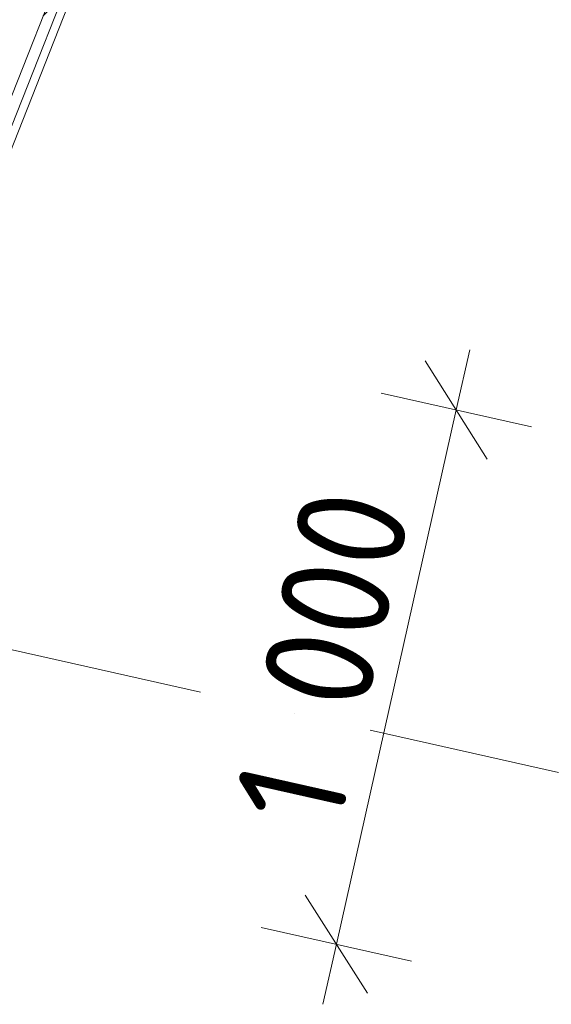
# Model space of a CAD drawing. Header units: millimetres. Extents: x -7213913 to -6930487, y 6129472 to 6353620.
# Tile 160 of 256: x -7186823 to -7185851, y 6166203 to 6168002. Entities that reach past the tile are written whole.
import ezdxf
from ezdxf.enums import TextEntityAlignment as Align

# ---------------------------------------------------------------- set-up
doc = ezdxf.new("R2010")
doc.units = ezdxf.units.MM
doc.header["$MEASUREMENT"] = 0
doc.set_wipeout_variables(frame=1)
doc.linetypes.add('Wipeout_Contour', pattern=[1000, 0, -1000])
doc.linetypes.add('Штрихпунктирная', pattern=[670.277762, 352.777767, -176.388884, 0, -141.111112])
for name, color, linetype in [('АР-Стены_Наружные ВИТРАЖ', 7, 'Continuous'), ('АР-Чертеж-Оси_Осевые размеры.АР', 7, 'Continuous'), ('АР-Чертеж-Размеры.АР', 7, 'Continuous')]:
    doc.layers.add(name, color=color, linetype=linetype)
for name, color, linetype, lineweight in [('АР-Стены_Наружные ВИТРАЖ_Ном._пера__120', 7, 'Continuous', 0), ('АР-Чертеж-Оси_Осевые размеры.АР_Ном._пера__120', 7, 'Continuous', 0), ('АР-Чертеж-Размеры.АР_Ном._пера__1', 7, 'Continuous', 0)]:
    doc.layers.add(name, color=color, linetype=linetype, lineweight=lineweight)
doc.styles.add('РЎР“Р•РќР•Р\xa0Р\x98Р\xa0_РЎРўР\x98Р›Р¬_3', font='GOST_Common.ttf')
doc.styles.add('РЎР“Р•РќР•Р\xa0Р\x98Р\xa0_РЎРўР\x98Р›Р¬_5', font='GOTHIC.TTF')
doc.dimstyles.new('СГЕНЕРИР_СТИЛЬ__5', dxfattribs={"dimtxt": 200, "dimasz": 142.5, "dimexe": 0.18, "dimexo": 0.0625, "dimgap": 0, "dimtad": 1, "dimdec": 0, "dimzin": 0, "dimdsep": 46, "dimtxsty": 'РЎР“Р•РќР•Р\xa0Р\x98Р\xa0_РЎРўР\x98Р›Р¬_3', "dimblk": 'ARROWHEAD_6', "dimblk1": 'ARROWHEAD_6', "dimblk2": 'ARROWHEAD_6', "dimcen": 0.09, "dimse1": 1, "dimse2": 1, "dimclrd": 7, "dimclre": 7, "dimclrt": 7, "dimazin": 0, "dimtfac": 1, "dimtdec": 4, "dimtmove": 0, "dimatfit": 3, "dimfxl": 1, "dimtolj": 1, "dimtzin": 0, "dimarcsym": 0})

# ---------------------------------------------------------------- blocks, each defined once
blk = doc.blocks.new('Навесная Стена_33_1', base_point=(-6566190.3, 6562677.8))
at = {"layer": 'АР-Стены_Наружные ВИТРАЖ_Ном._пера__120', "color": 7, "linetype": 'Continuous', "lineweight": 0, "flags": 128}
blk.add_lwpolyline([(-7186596.9, 6168376.6), (-7186923.3, 6167551.3)], dxfattribs=at)
at = {"color": 254, "linetype": 'Wipeout_Contour', "lineweight": 0, "ltscale": 37882713.34857146}
blk.add_wipeout([(-7186937.3, 6167556.9), (-7186610.8, 6168382.1), (-7186629.4, 6168389.5), (-7186955.9, 6167564.2)], dxfattribs=at).dxf.layer = 'АР-Стены_Наружные ВИТРАЖ'
at = {"layer": 'АР-Стены_Наружные ВИТРАЖ', "linetype": 'Continuous', "lineweight": 0, "true_color": 0x000000}
h = blk.add_hatch(dxfattribs=at)
h.set_pattern_fill('АЛЮМИНИЙ_0001', color=18, style=0, pattern_type=2)
h.set_pattern_definition([(45, (-6566190.34, 6562677.8), (-176.776695, 176.776695), []), (45, (-6566225.7, 6562713.15), (-176.776695, 176.776695), []), (45, (-6566261.05, 6562748.5), (-176.776695, 176.776695), [])])
h.paths.add_polyline_path([(-7186937.3, 6167556.9), (-7186610.8, 6168382.1), (-7186629.4, 6168389.5), (-7186955.9, 6167564.2)])
at = {"layer": 'АР-Стены_Наружные ВИТРАЖ_Ном._пера__120', "color": 7, "linetype": 'Continuous', "lineweight": 0, "flags": 128}
blk.add_lwpolyline([(-7186937.3, 6167556.9), (-7186955.9, 6167564.2), (-7186629.4, 6168389.5), (-7186610.8, 6168382.1)], close=True, dxfattribs=at)
blk = doc.blocks.new('*D931', base_point=(-6566190.3, 6562677.8))
at = {"layer": 'АР-Чертеж-Размеры.АР_Ном._пера__1', "color": 7, "linetype": 'Continuous', "lineweight": 0, "transparency": 16777216}
for p, q in [((-7186000.4, 6167398.7), (-7186025.1, 6167289)), ((-7185968.4, 6167199.3), (-7186081.8, 6167378.6)), ((-7186162.3, 6167319.8), (-7185887.9, 6167258.1)), ((-7186025.1, 6167289), (-7186244.2, 6166313.2)), ((-7186301, 6166402.8), (-7186187.5, 6166223.6)), ((-7186381.4, 6166344), (-7186107, 6166282.4)), ((-7186244.2, 6166313.2), (-7186268.9, 6166203.5))]:
    blk.add_line(p, q, dxfattribs=at)
at = {"layer": 'АР-Чертеж-Размеры.АР_Ном._пера__1', "color": 7, "lineweight": 0, "transparency": 16777216, "insert": (-7186238.9, 6166519.4), "char_height": 200, "attachment_point": 7, "rotation": 77.3417, "style": 'РЎР“Р•РќР•Р\xa0Р\x98Р\xa0_РЎРўР\x98Р›Р¬_3'}
blk.add_mtext('\\A1;{\\pql;\\fGOST Common|b0|i0|c204|p0;\\W1.000000;1\xa0000}', dxfattribs=at)
blk = doc.blocks.new('ARROWHEAD_6')
at = {"color": 0, "linetype": 'Continuous', "lineweight": 0}
for p, q in [((-0.5, -0.5), (0.5, 0.5)), ((0, 0), (-1, 0))]:
    blk.add_line(p, q, dxfattribs=at)
blk = doc.blocks.new('Стандартный Маркер Сетки[186]_1', base_point=(-7210705, 6172211.8))
at = {"layer": 'АР-Чертеж-Оси_Осевые размеры.АР_Ном._пера__120', "color": 7, "linetype": 'Штрихпунктирная', "lineweight": 0}
blk.add_line((-7209729.3, 6171992.7), (-7185628.8, 6166579.8), dxfattribs=at)
at = {"layer": 'АР-Чертеж-Оси_Осевые размеры.АР_Ном._пера__120', "color": 7, "lineweight": 0, "style": 'РЎР“Р•РќР•Р\xa0Р\x98Р\xa0_РЎРўР\x98Р›Р¬_5'}
blk.add_attdef('AC_MarkerText_1', text='', height=350, rotation=347.3417, dxfattribs=at).set_placement((-7211122.9, 6172502.4), align=Align.TOP_CENTER)
blk = doc.blocks.new('Стандартный Маркер Сетки[211]_1', base_point=(-7210705, 6172211.8))
at = {"layer": 'АР-Чертеж-Оси_Осевые размеры.АР_Ном._пера__120', "color": 7, "linetype": 'Штрихпунктирная', "lineweight": 0}
blk.add_line((-7209729.3, 6171992.7), (-7185628.8, 6166579.8), dxfattribs=at)
at = {"layer": 'АР-Чертеж-Оси_Осевые размеры.АР_Ном._пера__120', "color": 7, "lineweight": 0, "style": 'РЎР“Р•РќР•Р\xa0Р\x98Р\xa0_РЎРўР\x98Р›Р¬_5'}
blk.add_attdef('AC_MarkerText_1', text='', height=350, rotation=347.3417, dxfattribs=at).set_placement((-7211122.9, 6172502.4), align=Align.TOP_CENTER)

msp = doc.modelspace()

# ---------------------------------------------------------------- block references
at = {"layer": 'АР-Стены_Наружные ВИТРАЖ', "linetype": 'Continuous', "lineweight": 0}
msp.add_blockref('Навесная Стена_33_1', (-6566190.3, 6562677.8), dxfattribs=at)

# ---------------------------------------------------------------- dimensions: what is measured, and where the dimension line sits
at = {"layer": 'АР-Чертеж-Размеры.АР', "color": 7, "linetype": 'Continuous', "lineweight": 0}
dim = msp.add_linear_dim(base=(-7186244.2, 6166313.2), p1=(-7186512.9, 6167398.5), p2=(-7186732.1, 6166422.8), angle=257.3417, dimstyle='СГЕНЕРИР_СТИЛЬ__5', dxfattribs=at)
dim.commit()
dim.dimension.update_dxf_attribs({"geometry": '*D931', "text_midpoint": (-7186261.3, 6166876), "dimtype": 160, "text_rotation": 77.3417})

# ---------------------------------------------------------------- next in the draw order: block references
at = {"layer": 'АР-Чертеж-Оси_Осевые размеры.АР', "color": 8, "linetype": 'Continuous', "lineweight": 15}
for name in ['Стандартный Маркер Сетки[186]_1', 'Стандартный Маркер Сетки[211]_1']:
    msp.add_blockref(name, (-7210705, 6172211.8), dxfattribs=at)

doc.saveas('drawing.dxf')
